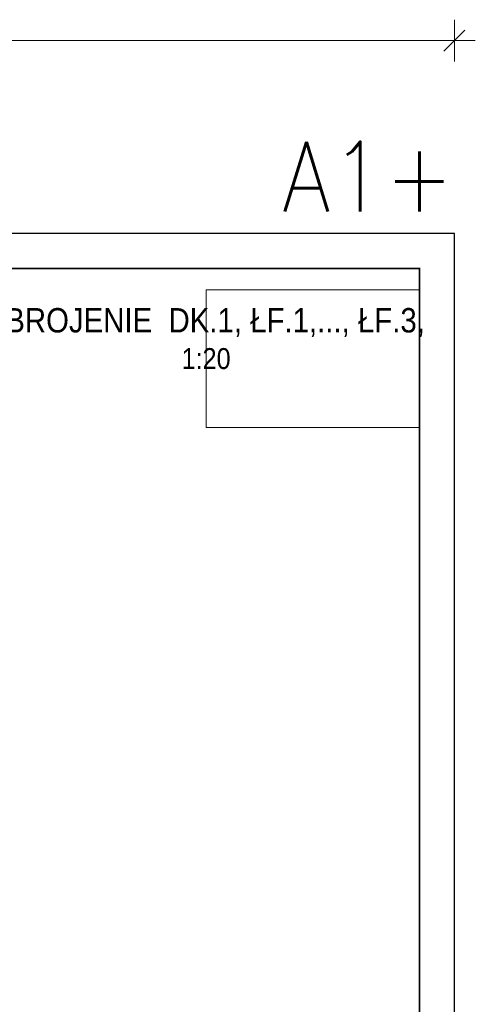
# Model space of a CAD drawing. Extents: x 72518 to 104580, y -134755 to -121361.
# Tile 47 of 47: x 100145 to 102758, y -127296 to -121648. Entities that reach past the tile are written whole.
import ezdxf
from ezdxf.enums import TextEntityAlignment as Align

# ---------------------------------------------------------------- set-up
doc = ezdxf.new("R2010")
doc.units = 0
doc.header["$LTSCALE"] = 5
doc.header["$MEASUREMENT"] = 0
doc.layers.add('_FORMATKA', color=8, linetype='Continuous', lineweight=15, plot=False)
for name, color, linetype, lineweight in [('_RAMKA', 7, 'Continuous', 35), ('PS_DIM', 4, 'Continuous', 13), ('PS_TEXT', 3, 'Continuous', 13)]:
    doc.layers.add(name, color=color, linetype=linetype, lineweight=lineweight)
doc.styles.add('ARIAL', font='arial.ttf')
doc.styles.add('gil', font='GIL_____.TTF', dxfattribs={"width": 0.9})
doc.styles.add('simplex', font='simplex.shx', dxfattribs={"width": 0.9})
doc.dimstyles.new('1_10_PRZ', dxfattribs={"dimtxt": 2, "dimasz": 1, "dimexe": 2, "dimexo": 5, "dimgap": 1, "dimtad": 1, "dimdec": 0, "dimlfac": 10, "dimtxsty": 'simplex', "dimblk": 'dimznak', "dimcen": 2, "dimse1": 1, "dimse2": 1, "dimclrt": 3, "dimadec": 1, "dimazin": 0, "dimtfac": 1, "dimtdec": 0, "dimtix": 1, "dimtmove": 2, "dimatfit": 3, "dimldrblk": 'dim-grot', "dimfxl": 1, "dimarcsym": 0})

# ---------------------------------------------------------------- blocks, each defined once
blk = doc.blocks.new('Tytuł rysunku')
at = {"layer": '_FORMATKA'}
blk.add_lwpolyline([(-61.19, 0), (0, 0), (0, -39.45), (-61.19, -39.45)], close=True, dxfattribs=at)
at = {"layer": 'PS_TEXT', "style": 'ARIAL', "flags": 4}
for tag, height, p in [('TYTUŁ1', 7, (-61.19, -9.34)), ('TYTUŁ2', 6, (-61.19, -19.72)), ('SKALA', 6, (-61.19, -28.72))]:
    blk.add_attdef(tag, text='', height=height, dxfattribs=at).set_placement(p, align=Align.MIDDLE_CENTER)
blk = doc.blocks.new('dimznak')
at = {"color": 0}
for points in [[(0, 2), (0, -2)], [(-2, 0), (2, 0)]]:
    blk.add_lwpolyline(points, dxfattribs=at)
at = {"color": 3}
blk.add_lwpolyline([(1, 1), (-1, -1)], dxfattribs=at)
blk = doc.blocks.new('*D25')
at = {"color": 252, "lineweight": -2, "transparency": 16777216}
blk.add_line((-1497, 649.33), (-3, 649.33), dxfattribs=at)
at = {"layer": 'Defpoints', "color": 0, "transparency": 16777216}
for p in [(0, 649.33), (-1500, 594), (0, 594)]:
    blk.add_point(p, dxfattribs=at)
at = {"color": 252, "lineweight": -2, "transparency": 16777216, "xscale": 3, "yscale": 3, "zscale": 3, "rotation": 180}
blk.add_blockref('dimznak', (-1500, 649.33), dxfattribs=at)
at = {"color": 252, "lineweight": -2, "transparency": 16777216, "xscale": 3, "yscale": 3, "zscale": 3}
blk.add_blockref('dimznak', (0, 649.33), dxfattribs=at)
at = {"color": 252, "transparency": 16777216, "insert": (-750, 659.83), "char_height": 15, "attachment_point": 5, "style": 'simplex'}
blk.add_mtext('1500', dxfattribs=at)
blk = doc.blocks.new('dim-grot')
blk.add_hatch(color=256).paths.add_polyline_path([(0, 0), (-2, 0.5), (-2, -0.5)])
blk.add_lwpolyline([(0, 0), (-2, 0.5), (-2, -0.5), (0, 0)])
blk = doc.blocks.new('*U17')
at = {"layer": '_FORMATKA', "lineweight": -3}
blk.add_lwpolyline([(-1500, 0), (0, 0), (0, 594), (-1500, 594)], close=True, dxfattribs=at)
at = {"layer": '_RAMKA', "lineweight": -3, "const_width": 0.5}
blk.add_lwpolyline([(-1470, 10), (-10, 10), (-10, 584), (-1470, 584)], close=True, dxfattribs=at)
at = {"layer": '_FORMATKA', "lineweight": -3, "style": 'simplex', "width": 0.9}
blk.add_text('A1+', height=20, dxfattribs=at).set_placement((0, 600.35), align=Align.RIGHT)
dim = blk.add_linear_dim(base=(0, 649.33), p1=(-1500, 594), p2=(0, 594), dimstyle='1_10_PRZ', override={"dimscale": 3, "dimtxt": 5, "dimlfac": 1, "dimclrd": 252, "dimclrt": 252})
dim.commit()
dim.dimension.update_dxf_attribs({"geometry": '*D25', "text_midpoint": (-750, 659.83)})

msp = doc.modelspace()

# ---------------------------------------------------------------- block references
ref = msp.add_blockref('Tytuł rysunku', (102437.67, -123197.42), dxfattribs=dict(xscale=20, yscale=20, zscale=20))
ref.add_attrib('TYTUŁ1', 'ZBROJENIE  DK.1, ŁF.1,..., ŁF.3,', dxfattribs={"layer": 'PS_TEXT', "height": 140, "style": 'gil', "width": 0.9}).set_placement((101213.93, -123384.25), align=Align.MIDDLE)
ref.add_attrib('TYTUŁ2', '1:20', dxfattribs={"layer": 'PS_TEXT', "height": 120, "style": 'gil', "width": 0.9}).set_placement((101213.93, -123591.89), align=Align.MIDDLE)
at = {"layer": 'PS_DIM', "xscale": 20, "yscale": 20, "zscale": 20}
msp.add_blockref('*U17', (102637.67, -134754.9), dxfattribs=at)

doc.saveas('drawing.dxf')
